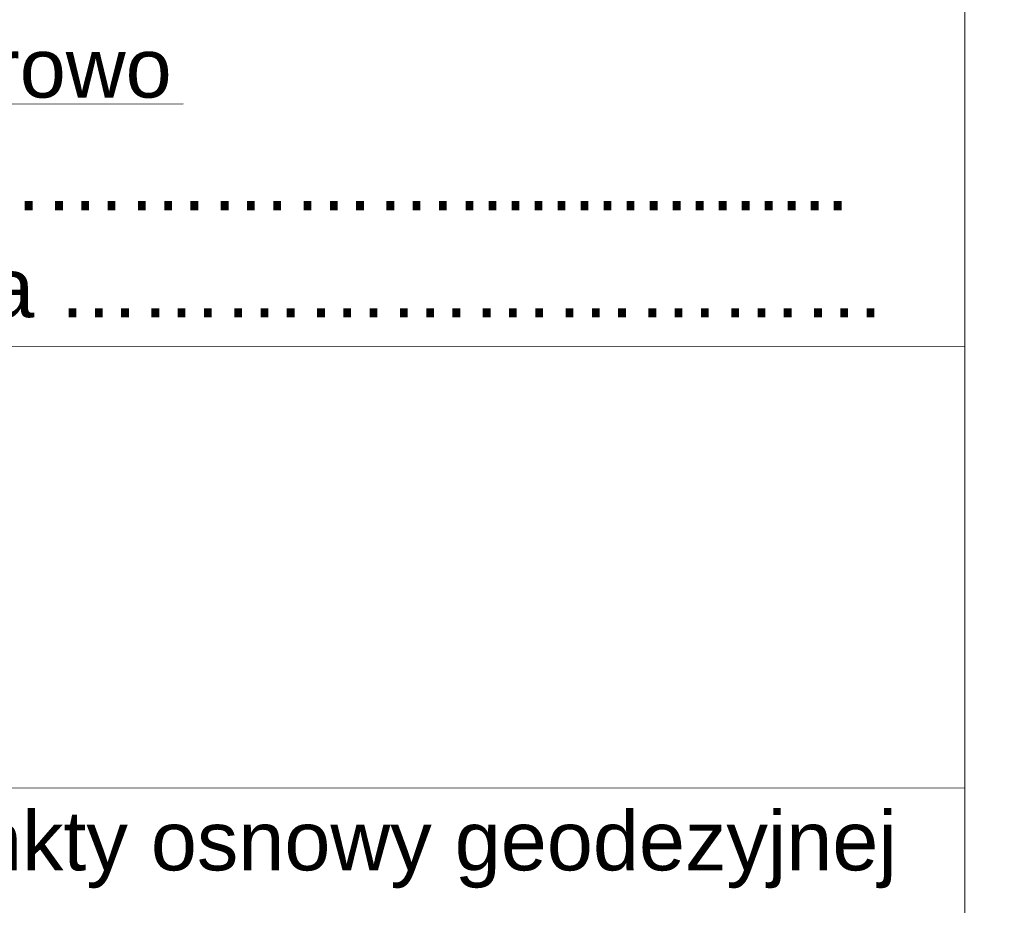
# Model space of a CAD drawing. Extents: x 5470850 to 5471103, y 5921888 to 5922012.
# Tile 14 of 43: x 5470921 to 5470937, y 5921981 to 5921996. Entities that reach past the tile are written whole.
import ezdxf

# ---------------------------------------------------------------- set-up
doc = ezdxf.new("R2010")
doc.units = 0
doc.layers.add('TABELKA', color=18, linetype='CONTINUOUS', lineweight=18)
doc.styles.add('Arial', font='arial.ttf')

msp = doc.modelspace()

# ---------------------------------------------------------------- linework, layer by layer
at = {"layer": 'TABELKA', "color": 18}
for points in [[(5470936.644, 5922008.71), (5470936.644, 5921888.383)], [(5470916.9, 5921994.211), (5470923.459, 5921994.224)], [(5470936.644, 5921990.143), (5470850.075, 5921990.109)], [(5470850.078, 5921982.694), (5470936.644, 5921982.698)]]:
    msp.add_lwpolyline(points, dxfattribs=at)

# ---------------------------------------------------------------- texts
at = {"layer": 'TABELKA', "color": 18, "style": 'Arial'}
for s, p in [('Wykonano metodą: a) rastrowo b) wektorowo', (5470895.162, 5921994.33)), ('Nazwa pliku:……………………………………………….................', (5470895.032, 5921992.432)), ('Wielkość pliku………………………… dnia …………………………', (5470895.103, 5921990.625)), ('Wykonano w ramach roboty geodezyjnej:', (5470895.154, 5921988.747)), ('W zakresie opracowania znajdują się punkty osnowy geodezyjnej', (5470895.041, 5921981.308))]:
    msp.add_text(s, height=1, dxfattribs=at).set_placement(p)

doc.saveas('drawing.dxf')
